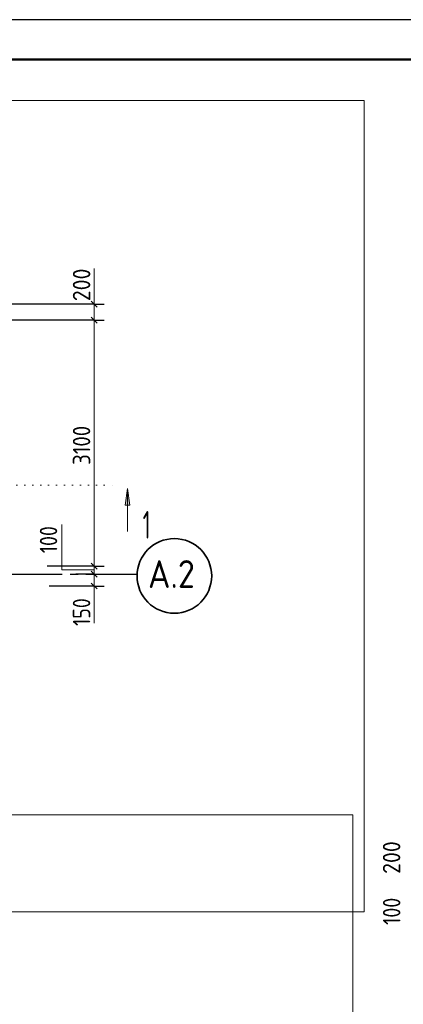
# Model space of a CAD drawing. Header units: millimetres. Extents: x -5 to 21000, y -5 to 14850.
# Tile 15 of 21: x 11479 to 13896, y 8649 to 14850. Entities that reach past the tile are written whole.
import ezdxf

# ---------------------------------------------------------------- set-up
doc = ezdxf.new("R2010")
doc.units = ezdxf.units.MM
doc.linetypes.add('______5', pattern=[550, 400, -50, 50, -50])
doc.linetypes.add('______9', pattern=[50, 0, -50])
for name, color, linetype, lineweight in [('Standard', 7, 'Continuous', 25), ('Общий01', 7, 'Continuous', 13), ('Примечания', 7, 'Continuous', 13), ('Размерная линия_ общее', 7, 'Continuous', 13)]:
    doc.layers.add(name, color=color, linetype=linetype, lineweight=lineweight)
doc.layers.add('Оси', color=7, linetype='______5', true_color=0x656565)
doc.styles.add('ISOCPEUR', font='txt')

msp = doc.modelspace()

# ---------------------------------------------------------------- hatches: boundary and pattern name
at = {"layer": 'Общий01', "linetype": 'Continuous', "lineweight": 13, "transparency": 33554687}
msp.add_hatch(color=7, dxfattribs=at).paths.add_polyline_path([(12143.5, 11792.4), (12158.5, 11897.4), (12173.5, 11792.4)], flags=16)

# ---------------------------------------------------------------- linework, layer by layer
at = {"layer": 'Standard', "color": 7, "linetype": 'Continuous', "lineweight": 25, "transparency": 33554687}
msp.add_lwpolyline([(0, 0), (21000, 0), (21000, 14850), (0, 14850), (0, 0)], close=True, dxfattribs=at)
at = {"layer": 'Standard', "color": 7, "linetype": 'Continuous', "lineweight": 13, "transparency": 33554687}
msp.add_lwpolyline([(21000, 14850), (0, 14850), (0, 0), (21000, 0), (21000, 14850)], dxfattribs=at)
at = {"layer": 'Standard', "color": 7, "linetype": 'Continuous', "lineweight": 50, "transparency": 33554687}
msp.add_lwpolyline([(1000, 14600), (20750, 14600), (20750, 250), (1000, 250), (1000, 14600)], close=True, dxfattribs=at)
at = {"layer": 'Standard', "color": 7, "linetype": 'Continuous', "lineweight": 18, "transparency": 33554687}
for points in [[(13649.9, 14341.5), (6796.4, 14341.5), (6796.4, 9230.1), (13649.9, 9230.1), (13649.9, 14341.5)], [(13578.5, 9842.9), (7275, 9842.9), (7275, 4355.2), (13578.5, 4355.2), (13578.5, 9842.9)]]:
    msp.add_lwpolyline(points, dxfattribs=at)
at = {"layer": 'Общий01', "color": 7, "linetype": '______9', "lineweight": 13, "transparency": 33554687}
msp.add_line((8505.1, 11919), (12081.8, 11919), dxfattribs=at)
at = {"layer": 'Общий01', "color": 7, "linetype": 'Continuous', "lineweight": 13, "transparency": 33554687}
for p, q in [((12143.5, 11792.4), (12158.5, 11897.4)), ((12158.5, 11897.4), (12158.5, 11627.4)), ((12158.5, 11897.4), (12158.5, 11897.4)), ((12158.5, 11897.4), (12158.5, 11897.4)), ((12158.5, 11897.4), (12158.5, 11897.4)), ((12158.5, 11897.4), (12173.5, 11792.4)), ((12173.5, 11792.4), (12143.5, 11792.4)), ((12158.5, 11792.4), (12158.5, 11784.9))]:
    msp.add_line(p, q, dxfattribs=at)
at = {"layer": 'Оси', "color": 8, "linetype": '______5', "lineweight": -3, "transparency": 33554687}
msp.add_line((7496.5, 11358.2), (12218.4, 11358.2), dxfattribs=at)
at = {"layer": 'Оси', "color": 7, "linetype": 'Continuous', "lineweight": 35, "transparency": 33554687}
msp.add_circle((12453.4, 11346.9), 235, dxfattribs=at)
at = {"layer": 'Примечания', "color": 7, "linetype": 'Continuous', "lineweight": 13, "transparency": 33554687}
for p, q in [((11948.7, 13058.2), (11948.7, 13283.2)), ((11948.7, 11358.2), (11948.7, 11048.2))]:
    msp.add_line(p, q, dxfattribs=at)
msp.add_lwpolyline([(11948.7, 11385.5), (11743.7, 11385.5), (11743.7, 11670.4)], dxfattribs=at)
at = {"layer": 'Размерная линия_ общее', "color": 7, "linetype": 'Continuous', "lineweight": 13, "transparency": 33554687}
for p, q in [((11948.7, 13058.2), (11948.7, 13095.7)), ((11948.7, 12958.2), (11948.7, 13058.2)), ((11948.7, 11408.2), (11948.7, 12958.2)), ((11948.7, 11358.2), (11948.7, 11408.2)), ((11948.7, 11283.2), (11948.7, 11358.2)), ((11948.7, 11283.2), (11948.7, 11245.7))]:
    msp.add_line(p, q, dxfattribs=at)
at = {"layer": 'Размерная линия_ общее', "color": 253, "linetype": 'Continuous', "lineweight": -3, "true_color": 0xa0a0a0, "transparency": 33554687}
for p, q in [((11948.7, 13058.2), (11886.2, 13058.2)), ((11948.7, 13058.2), (12011.2, 13058.2)), ((11948.7, 12958.2), (11886.2, 12958.2)), ((11948.7, 12958.2), (12011.2, 12958.2)), ((11948.7, 11408.2), (11886.2, 11408.2)), ((11948.7, 11358.2), (11886.2, 11358.2)), ((11948.7, 11408.2), (12011.2, 11408.2)), ((11948.7, 11358.2), (12011.2, 11358.2)), ((11948.7, 11283.2), (11886.2, 11283.2)), ((11948.7, 11283.2), (12011.2, 11283.2))]:
    msp.add_line(p, q, dxfattribs=at)
at = {"layer": 'Размерная линия_ общее', "color": 7, "linetype": 'Continuous', "lineweight": 25, "transparency": 33554687}
for p, q in [((11967.4, 13039.5), (11929.9, 13077)), ((11967.4, 12939.5), (11929.9, 12977)), ((11967.4, 11389.5), (11929.9, 11427)), ((11967.4, 11339.5), (11929.9, 11377)), ((11967.4, 11264.5), (11929.9, 11302))]:
    msp.add_line(p, q, dxfattribs=at)
at = {"layer": 'Размерная линия_ общее', "color": 253, "linetype": 'Continuous', "lineweight": -3, "true_color": 0xa0a0a0, "transparency": 33554687}
for points in [[(11948.7, 13058.2), (11940.2, 13058.2), (11940.2, 13058.2), (11267.9, 13058.2)], [(11948.7, 12958.2), (11940.2, 12958.2), (11940.2, 12958.2), (11167.9, 12958.2)], [(11948.7, 11408.2), (11940.2, 11408.2), (11940.2, 11408.2), (11940.2, 11408.2), (11940.2, 11408.2), (11761.7, 11408.2), (11761.7, 11408.2), (11652.1, 11408.2)], [(11948.7, 11358.2), (11940.2, 11358.2), (11940.2, 11358.2), (11940.2, 11358.2), (11940.2, 11358.2), (11832.3, 11358.2)], [(11948.7, 11283.2), (11940.2, 11283.2), (11940.2, 11283.2), (11940.2, 11283.2), (11940.2, 11283.2), (11818.4, 11283.2), (11818.4, 11283.2), (11664.5, 11283.2)]]:
    msp.add_lwpolyline(points, dxfattribs=at)

# ---------------------------------------------------------------- texts
at = {"layer": 'Общий01', "color": 7, "linetype": 'Continuous', "lineweight": 35, "transparency": 33554687, "insert": (12254.1, 11580.9), "char_height": 175, "width": 136.116, "attachment_point": 7, "style": 'ISOCPEUR'}
msp.add_mtext('\\W0.56;1', dxfattribs=at)
at = {"layer": 'Оси', "color": 7, "linetype": 'Continuous', "lineweight": 35, "transparency": 33554687, "insert": (12287.2, 11270.7), "char_height": 175, "width": 411.423, "attachment_point": 7, "style": 'ISOCPEUR'}
msp.add_mtext('\\W0.90;А.2', dxfattribs=at)
at = {"layer": 'Размерная линия_ общее', "color": 7, "linetype": 'Continuous', "lineweight": 25, "transparency": 33554687, "char_height": 110, "attachment_point": 7, "rotation": 90, "style": 'ISOCPEUR'}
for s, insert, width in [('\\W0.91;200', (11923.7, 13077), 280.998), ('\\W0.87;3100', (11923.7, 12045.7), 333.451), ('\\W0.83;100', (11715.7, 11489.5), 254.286), ('\\W0.83;150', (11923.7, 11031.5), 254.286), ('\\W0.91;200', (13876.8, 9470), 280.99), ('\\W0.83;100', (13877.4, 9148.8), 254.286)]:
    msp.add_mtext(s, dxfattribs=dict(at, insert=insert, width=width))

doc.saveas('drawing.dxf')
